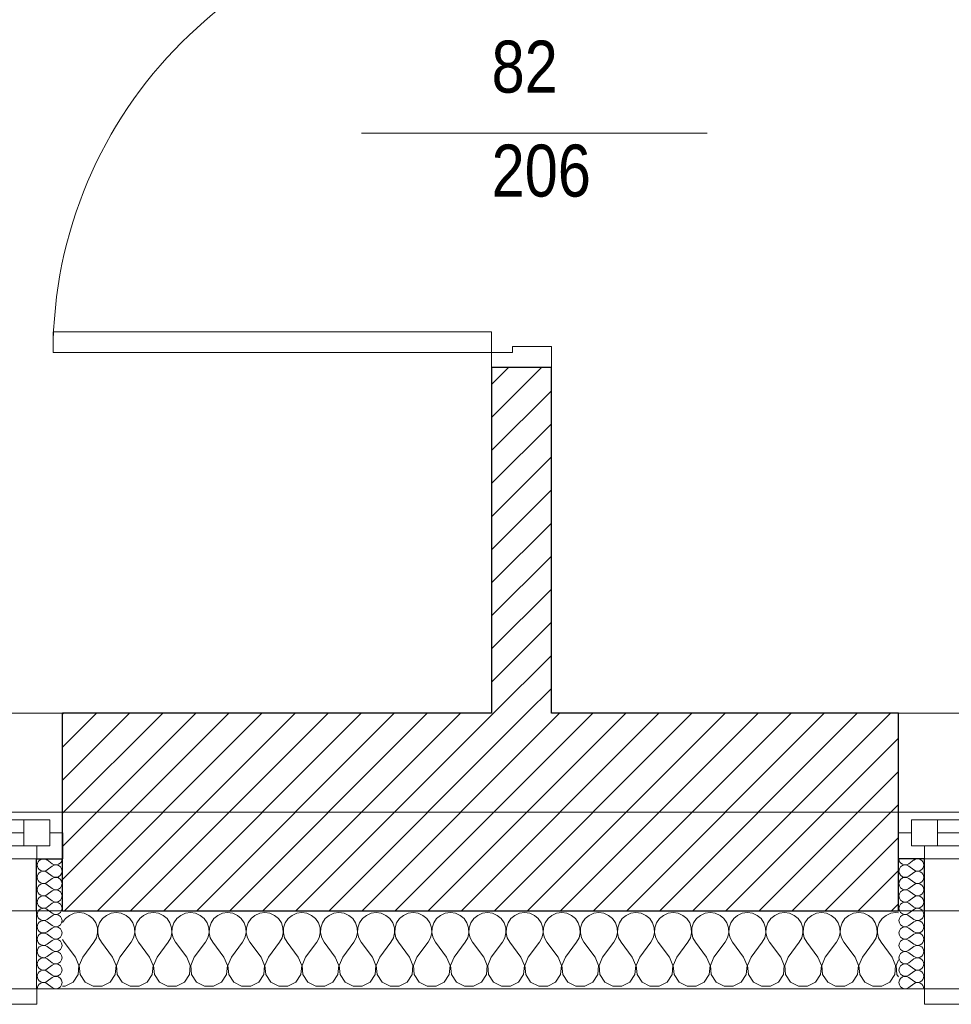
# Model space of a CAD drawing. Header units: millimetres. Extents: x -21056 to 421, y 9759 to 15589.
# Tile 37 of 120: x -4830 to -4651, y 9867 to 10057. Entities that reach past the tile are written whole.
import ezdxf
from ezdxf.enums import TextEntityAlignment as Align

# ---------------------------------------------------------------- set-up
doc = ezdxf.new("R2010")
doc.units = ezdxf.units.MM
doc.header["$LTSCALE"] = 25
doc.header["$MEASUREMENT"] = 0
doc.linetypes.add('Kropki i Kreski', pattern=[670.277762, 352.777767, -176.388884, 0, -141.111112])
doc.linetypes.add('Przerywana', pattern=[240, 120, -120])
for name, color, linetype in [('Drzwi ArchiCAD', 7, 'Continuous'), ('Konstrukcja - Siatki mod', 7, 'Continuous'), ('KR_INW', 7, 'Continuous'), ('NAPIS_SODON', 7, 'Continuous'), ('Okna ArchiCADa', 7, 'Continuous'), ('Znaczniki drzwi ArchiCADa', 7, 'Continuous')]:
    doc.layers.add(name, color=color, linetype=linetype)
for name, color, linetype, lineweight in [('Drzwi ArchiCAD_Nr_pióra__1', 7, 'Continuous', 13), ('Drzwi ArchiCAD_Nr_pióra__27', 7, 'Continuous', 25), ('Konstrukcja - Siatki mod_Nr_pióra__48', 1, 'Continuous', 15), ('KR_INW_Nr_pióra__101', 252, 'Continuous', 5), ('KR_INW_Nr_pióra__102', 3, 'Continuous', 5), ('KR_INW_Nr_pióra__27', 7, 'Continuous', 25), ('KR_INW_Nr_pióra__47', 7, 'Continuous', 15), ('NAPIS_SODON_Nr_pióra__1', 7, 'Continuous', 13), ('Okna ArchiCADa_Nr_pióra__1', 7, 'Continuous', 13), ('Okna ArchiCADa_Nr_pióra__27', 7, 'Continuous', 25), ('Znaczniki drzwi ArchiCADa_Nr_pióra__20', 1, 'Continuous', 13), ('Znaczniki drzwi ArchiCADa_Nr_pióra__7', 7, 'Continuous', 13)]:
    doc.layers.add(name, color=color, linetype=linetype, lineweight=lineweight)
doc.styles.add('GENERATED_STYLE_1', font='ARIALN.TTF')
pattern_1 = [(45, (0, 0), (-31.819804, 31.819804), [])]

# ---------------------------------------------------------------- blocks, each defined once
blk = doc.blocks.new('Strop_1', base_point=(179225, 121523.3))
at = {"layer": 'NAPIS_SODON_Nr_pióra__1', "linetype": 'Continuous', "flags": 128}
blk.add_lwpolyline([(179225, 121523.3), (179225.9, 107003.8), (250898.3, 107008.3), (250897.4, 121527.8)], close=True, dxfattribs=at)
blk = doc.blocks.new('*X222')
at = {"layer": 'KR_INW_Nr_pióra__102', "linetype": 'Continuous'}
for p, q in [((199490.2, 107000.2), (199481.2, 106996.2)), ((199500, 107001.6), (199490.2, 107000.2)), ((199509.8, 107000.2), (199500, 107001.6)), ((199518.8, 106996.2), (199509.8, 107000.2)), ((199561.7, 107000.2), (199552.7, 106996.2)), ((199571.4, 107001.6), (199561.7, 107000.2)), ((199581.2, 107000.2), (199571.4, 107001.6)), ((199590.2, 106996.2), (199581.2, 107000.2)), ((199633.1, 107000.2), (199624.1, 106996.2)), ((199642.9, 107001.6), (199633.1, 107000.2)), ((199652.6, 107000.2), (199642.9, 107001.6)), ((199661.6, 106996.2), (199652.6, 107000.2)), ((199704.5, 107000.2), (199695.5, 106996.2)), ((199714.3, 107001.6), (199704.5, 107000.2)), ((199724, 107000.2), (199714.3, 107001.6)), ((199733.1, 106996.2), (199724, 107000.2)), ((199776, 107000.2), (199766.9, 106996.2)), ((199785.7, 107001.6), (199776, 107000.2)), ((199795.5, 107000.2), (199785.7, 107001.6)), ((199804.5, 106996.2), (199795.5, 107000.2)), ((199847.4, 107000.2), (199838.4, 106996.2)), ((199857.1, 107001.6), (199847.4, 107000.2)), ((199866.9, 107000.2), (199857.1, 107001.6)), ((199875.9, 106996.2), (199866.9, 107000.2)), ((199918.8, 107000.2), (199909.8, 106996.2)), ((199928.6, 107001.6), (199918.8, 107000.2)), ((199938.3, 107000.2), (199928.6, 107001.6)), ((199947.3, 106996.2), (199938.3, 107000.2)), ((199990.2, 107000.2), (199981.2, 106996.2)), ((200000, 107001.6), (199990.2, 107000.2)), ((200009.8, 107000.2), (200000, 107001.6)), ((200018.8, 106996.2), (200009.8, 107000.2)), ((200061.7, 107000.2), (200052.7, 106996.2)), ((200071.4, 107001.6), (200061.7, 107000.2)), ((200081.2, 107000.2), (200071.4, 107001.6)), ((200090.2, 106996.2), (200081.2, 107000.2)), ((200133.1, 107000.2), (200124.1, 106996.2)), ((200142.9, 107001.6), (200133.1, 107000.2)), ((200152.6, 107000.2), (200142.9, 107001.6)), ((200161.6, 106996.2), (200152.6, 107000.2)), ((200204.5, 107000.2), (200195.5, 106996.2)), ((200214.3, 107001.6), (200204.5, 107000.2)), ((200224, 107000.2), (200214.3, 107001.6)), ((200233.1, 106996.2), (200224, 107000.2)), ((200276, 107000.2), (200266.9, 106996.2)), ((200285.7, 107001.6), (200276, 107000.2)), ((200295.5, 107000.2), (200285.7, 107001.6)), ((200304.5, 106996.2), (200295.5, 107000.2)), ((200347.4, 107000.2), (200338.4, 106996.2)), ((200357.1, 107001.6), (200347.4, 107000.2)), ((200366.9, 107000.2), (200357.1, 107001.6)), ((200375.9, 106996.2), (200366.9, 107000.2)), ((200418.8, 107000.2), (200409.8, 106996.2)), ((200428.6, 107001.6), (200418.8, 107000.2)), ((200438.3, 107000.2), (200428.6, 107001.6)), ((200447.3, 106996.2), (200438.3, 107000.2)), ((200490.2, 107000.2), (200481.2, 106996.2)), ((200500, 107001.6), (200490.2, 107000.2)), ((200509.8, 107000.2), (200500, 107001.6)), ((200518.8, 106996.2), (200509.8, 107000.2)), ((200561.7, 107000.2), (200552.7, 106996.2)), ((200571.4, 107001.6), (200561.7, 107000.2)), ((200581.2, 107000.2), (200571.4, 107001.6)), ((200590.2, 106996.2), (200581.2, 107000.2)), ((200633.1, 107000.2), (200624.1, 106996.2)), ((200642.9, 107001.6), (200633.1, 107000.2)), ((200652.6, 107000.2), (200642.9, 107001.6)), ((200661.6, 106996.2), (200652.6, 107000.2)), ((200704.5, 107000.2), (200695.5, 106996.2)), ((200714.3, 107001.6), (200704.5, 107000.2)), ((200724, 107000.2), (200714.3, 107001.6)), ((200733.1, 106996.2), (200724, 107000.2)), ((200776, 107000.2), (200766.9, 106996.2)), ((200785.7, 107001.6), (200776, 107000.2)), ((200795.5, 107000.2), (200785.7, 107001.6)), ((200804.5, 106996.2), (200795.5, 107000.2)), ((200847.4, 107000.2), (200838.4, 106996.2)), ((200857.1, 107001.6), (200847.4, 107000.2)), ((200866.9, 107000.2), (200857.1, 107001.6)), ((200875.9, 106996.2), (200866.9, 107000.2)), ((200918.8, 107000.2), (200909.8, 106996.2)), ((200928.6, 107001.6), (200918.8, 107000.2)), ((200938.3, 107000.2), (200928.6, 107001.6)), ((200947.3, 106996.2), (200938.3, 107000.2)), ((200990.2, 107000.2), (200981.2, 106996.2)), ((201000, 107001.6), (200990.2, 107000.2)), ((201009.8, 107000.2), (201000, 107001.6)), ((201018.8, 106996.2), (201009.8, 107000.2)), ((201061.7, 107000.2), (201052.7, 106996.2)), ((201071.4, 107001.6), (201061.7, 107000.2)), ((201076.3, 107000.9), (201071.4, 107001.6)), ((199473.6, 106989.9), (199468.3, 106982.2)), ((199481.2, 106996.2), (199473.6, 106989.9)), ((199526.4, 106989.9), (199518.8, 106996.2)), ((199531.9, 106981.8), (199526.4, 106989.9)), ((199535.1, 106972.5), (199531.9, 106981.8)), ((199539.5, 106981.8), (199536.3, 106972.5)), ((199545.1, 106989.9), (199539.5, 106981.8)), ((199552.7, 106996.2), (199545.1, 106989.9)), ((199597.8, 106989.9), (199590.2, 106996.2)), ((199603.4, 106981.8), (199597.8, 106989.9)), ((199606.5, 106972.5), (199603.4, 106981.8)), ((199610.9, 106981.8), (199607.8, 106972.5)), ((199616.5, 106989.9), (199610.9, 106981.8)), ((199624.1, 106996.2), (199616.5, 106989.9)), ((199669.2, 106989.9), (199661.6, 106996.2)), ((199674.8, 106981.8), (199669.2, 106989.9)), ((199677.9, 106972.5), (199674.8, 106981.8)), ((199682.3, 106981.8), (199679.2, 106972.5)), ((199687.9, 106989.9), (199682.3, 106981.8)), ((199695.5, 106996.2), (199687.9, 106989.9)), ((199740.6, 106989.9), (199733.1, 106996.2)), ((199746.2, 106981.8), (199740.6, 106989.9)), ((199749.4, 106972.5), (199746.2, 106981.8)), ((199753.8, 106981.8), (199750.6, 106972.5)), ((199759.4, 106989.9), (199753.8, 106981.8)), ((199766.9, 106996.2), (199759.4, 106989.9)), ((199812.1, 106989.9), (199804.5, 106996.2)), ((199817.7, 106981.8), (199812.1, 106989.9)), ((199820.8, 106972.5), (199817.7, 106981.8)), ((199825.2, 106981.8), (199822.1, 106972.5)), ((199830.8, 106989.9), (199825.2, 106981.8)), ((199838.4, 106996.2), (199830.8, 106989.9)), ((199883.5, 106989.9), (199875.9, 106996.2)), ((199889.1, 106981.8), (199883.5, 106989.9)), ((199892.2, 106972.5), (199889.1, 106981.8)), ((199896.6, 106981.8), (199893.5, 106972.5)), ((199902.2, 106989.9), (199896.6, 106981.8)), ((199909.8, 106996.2), (199902.2, 106989.9)), ((199954.9, 106989.9), (199947.3, 106996.2)), ((199960.5, 106981.8), (199954.9, 106989.9)), ((199963.7, 106972.5), (199960.5, 106981.8)), ((199968.1, 106981.8), (199964.9, 106972.5)), ((199973.6, 106989.9), (199968.1, 106981.8)), ((199981.2, 106996.2), (199973.6, 106989.9)), ((200026.4, 106989.9), (200018.8, 106996.2)), ((200031.9, 106981.8), (200026.4, 106989.9)), ((200035.1, 106972.5), (200031.9, 106981.8)), ((200039.5, 106981.8), (200036.3, 106972.5)), ((200045.1, 106989.9), (200039.5, 106981.8)), ((200052.7, 106996.2), (200045.1, 106989.9)), ((200097.8, 106989.9), (200090.2, 106996.2)), ((200103.4, 106981.8), (200097.8, 106989.9)), ((200106.5, 106972.5), (200103.4, 106981.8)), ((200110.9, 106981.8), (200107.8, 106972.5)), ((200116.5, 106989.9), (200110.9, 106981.8)), ((200124.1, 106996.2), (200116.5, 106989.9)), ((200169.2, 106989.9), (200161.6, 106996.2)), ((200174.8, 106981.8), (200169.2, 106989.9)), ((200177.9, 106972.5), (200174.8, 106981.8)), ((200182.3, 106981.8), (200179.2, 106972.5)), ((200187.9, 106989.9), (200182.3, 106981.8)), ((200195.5, 106996.2), (200187.9, 106989.9)), ((200240.6, 106989.9), (200233.1, 106996.2)), ((200246.2, 106981.8), (200240.6, 106989.9)), ((200249.4, 106972.5), (200246.2, 106981.8)), ((200253.8, 106981.8), (200250.6, 106972.5)), ((200259.4, 106989.9), (200253.8, 106981.8)), ((200266.9, 106996.2), (200259.4, 106989.9)), ((200312.1, 106989.9), (200304.5, 106996.2)), ((200317.7, 106981.8), (200312.1, 106989.9)), ((200320.8, 106972.5), (200317.7, 106981.8)), ((200325.2, 106981.8), (200322.1, 106972.5)), ((200330.8, 106989.9), (200325.2, 106981.8)), ((200338.4, 106996.2), (200330.8, 106989.9)), ((200383.5, 106989.9), (200375.9, 106996.2)), ((200389.1, 106981.8), (200383.5, 106989.9)), ((200392.2, 106972.5), (200389.1, 106981.8)), ((200396.6, 106981.8), (200393.5, 106972.5)), ((200402.2, 106989.9), (200396.6, 106981.8)), ((200409.8, 106996.2), (200402.2, 106989.9)), ((200454.9, 106989.9), (200447.3, 106996.2)), ((200460.5, 106981.8), (200454.9, 106989.9)), ((200463.7, 106972.5), (200460.5, 106981.8)), ((200468.1, 106981.8), (200464.9, 106972.5)), ((200473.6, 106989.9), (200468.1, 106981.8)), ((200481.2, 106996.2), (200473.6, 106989.9)), ((200526.4, 106989.9), (200518.8, 106996.2)), ((200531.9, 106981.8), (200526.4, 106989.9)), ((200535.1, 106972.5), (200531.9, 106981.8)), ((200539.5, 106981.8), (200536.3, 106972.5)), ((200545.1, 106989.9), (200539.5, 106981.8)), ((200552.7, 106996.2), (200545.1, 106989.9)), ((200597.8, 106989.9), (200590.2, 106996.2)), ((200603.4, 106981.8), (200597.8, 106989.9)), ((200606.5, 106972.5), (200603.4, 106981.8)), ((200610.9, 106981.8), (200607.8, 106972.5)), ((200616.5, 106989.9), (200610.9, 106981.8)), ((200624.1, 106996.2), (200616.5, 106989.9)), ((200669.2, 106989.9), (200661.6, 106996.2)), ((200674.8, 106981.8), (200669.2, 106989.9)), ((200677.9, 106972.5), (200674.8, 106981.8)), ((200682.3, 106981.8), (200679.2, 106972.5)), ((200687.9, 106989.9), (200682.3, 106981.8)), ((200695.5, 106996.2), (200687.9, 106989.9)), ((200740.6, 106989.9), (200733.1, 106996.2)), ((200746.2, 106981.8), (200740.6, 106989.9)), ((200749.4, 106972.5), (200746.2, 106981.8)), ((200753.8, 106981.8), (200750.6, 106972.5)), ((200759.4, 106989.9), (200753.8, 106981.8)), ((200766.9, 106996.2), (200759.4, 106989.9)), ((200812.1, 106989.9), (200804.5, 106996.2)), ((200817.7, 106981.8), (200812.1, 106989.9)), ((200820.8, 106972.5), (200817.7, 106981.8)), ((200825.2, 106981.8), (200822.1, 106972.5)), ((200830.8, 106989.9), (200825.2, 106981.8)), ((200838.4, 106996.2), (200830.8, 106989.9)), ((200883.5, 106989.9), (200875.9, 106996.2)), ((200889.1, 106981.8), (200883.5, 106989.9)), ((200892.2, 106972.5), (200889.1, 106981.8)), ((200896.6, 106981.8), (200893.5, 106972.5)), ((200902.2, 106989.9), (200896.6, 106981.8)), ((200909.8, 106996.2), (200902.2, 106989.9)), ((200954.9, 106989.9), (200947.3, 106996.2)), ((200960.5, 106981.8), (200954.9, 106989.9)), ((200963.7, 106972.5), (200960.5, 106981.8)), ((200968.1, 106981.8), (200964.9, 106972.5)), ((200973.6, 106989.9), (200968.1, 106981.8)), ((200981.2, 106996.2), (200973.6, 106989.9)), ((201026.4, 106989.9), (201018.8, 106996.2)), ((201031.9, 106981.8), (201026.4, 106989.9)), ((201035.1, 106972.5), (201031.9, 106981.8)), ((201039.5, 106981.8), (201036.3, 106972.5)), ((201045.1, 106989.9), (201039.5, 106981.8)), ((201052.7, 106996.2), (201045.1, 106989.9)), ((199533.3, 106953.1), (199535.6, 106962.6)), ((199535.6, 106962.6), (199535.1, 106972.5)), ((199536.3, 106972.5), (199535.9, 106962.6)), ((199535.9, 106962.6), (199538.1, 106953.1)), ((199604.8, 106953.1), (199607, 106962.6)), ((199607, 106962.6), (199606.5, 106972.5)), ((199607.8, 106972.5), (199607.3, 106962.6)), ((199607.3, 106962.6), (199609.5, 106953.1)), ((199676.2, 106953.1), (199678.4, 106962.6)), ((199678.4, 106962.6), (199677.9, 106972.5)), ((199679.2, 106972.5), (199678.7, 106962.6)), ((199678.7, 106962.6), (199680.9, 106953.1)), ((199747.6, 106953.1), (199749.9, 106962.6)), ((199749.9, 106962.6), (199749.4, 106972.5)), ((199750.6, 106972.5), (199750.1, 106962.6)), ((199750.1, 106962.6), (199752.4, 106953.1)), ((199819.1, 106953.1), (199821.3, 106962.6)), ((199821.3, 106962.6), (199820.8, 106972.5)), ((199822.1, 106972.5), (199821.6, 106962.6)), ((199821.6, 106962.6), (199823.8, 106953.1)), ((199890.5, 106953.1), (199892.7, 106962.6)), ((199892.7, 106962.6), (199892.2, 106972.5)), ((199893.5, 106972.5), (199893, 106962.6)), ((199893, 106962.6), (199895.2, 106953.1)), ((199961.9, 106953.1), (199964.1, 106962.6)), ((199964.1, 106962.6), (199963.7, 106972.5)), ((199964.9, 106972.5), (199964.4, 106962.6)), ((199964.4, 106962.6), (199966.7, 106953.1)), ((200033.3, 106953.1), (200035.6, 106962.6)), ((200035.6, 106962.6), (200035.1, 106972.5)), ((200036.3, 106972.5), (200035.9, 106962.6)), ((200035.9, 106962.6), (200038.1, 106953.1)), ((200104.8, 106953.1), (200107, 106962.6)), ((200107, 106962.6), (200106.5, 106972.5)), ((200107.8, 106972.5), (200107.3, 106962.6)), ((200107.3, 106962.6), (200109.5, 106953.1)), ((200176.2, 106953.1), (200178.4, 106962.6)), ((200178.4, 106962.6), (200177.9, 106972.5)), ((200179.2, 106972.5), (200178.7, 106962.6)), ((200178.7, 106962.6), (200180.9, 106953.1)), ((200247.6, 106953.1), (200249.9, 106962.6)), ((200249.9, 106962.6), (200249.4, 106972.5)), ((200250.6, 106972.5), (200250.1, 106962.6)), ((200250.1, 106962.6), (200252.4, 106953.1)), ((200319.1, 106953.1), (200321.3, 106962.6)), ((200321.3, 106962.6), (200320.8, 106972.5)), ((200322.1, 106972.5), (200321.6, 106962.6)), ((200321.6, 106962.6), (200323.8, 106953.1)), ((200390.5, 106953.1), (200392.7, 106962.6)), ((200392.7, 106962.6), (200392.2, 106972.5)), ((200393.5, 106972.5), (200393, 106962.6)), ((200393, 106962.6), (200395.2, 106953.1)), ((200461.9, 106953.1), (200464.1, 106962.6)), ((200464.1, 106962.6), (200463.7, 106972.5)), ((200464.9, 106972.5), (200464.4, 106962.6)), ((200464.4, 106962.6), (200466.7, 106953.1)), ((200533.3, 106953.1), (200535.6, 106962.6)), ((200535.6, 106962.6), (200535.1, 106972.5)), ((200536.3, 106972.5), (200535.9, 106962.6)), ((200535.9, 106962.6), (200538.1, 106953.1)), ((200604.8, 106953.1), (200607, 106962.6)), ((200607, 106962.6), (200606.5, 106972.5)), ((200607.8, 106972.5), (200607.3, 106962.6)), ((200607.3, 106962.6), (200609.5, 106953.1)), ((200676.2, 106953.1), (200678.4, 106962.6)), ((200678.4, 106962.6), (200677.9, 106972.5)), ((200679.2, 106972.5), (200678.7, 106962.6)), ((200678.7, 106962.6), (200680.9, 106953.1)), ((200747.6, 106953.1), (200749.9, 106962.6)), ((200749.9, 106962.6), (200749.4, 106972.5)), ((200750.6, 106972.5), (200750.1, 106962.6)), ((200750.1, 106962.6), (200752.4, 106953.1)), ((200819.1, 106953.1), (200821.3, 106962.6)), ((200821.3, 106962.6), (200820.8, 106972.5)), ((200822.1, 106972.5), (200821.6, 106962.6)), ((200821.6, 106962.6), (200823.8, 106953.1)), ((200890.5, 106953.1), (200892.7, 106962.6)), ((200892.7, 106962.6), (200892.2, 106972.5)), ((200893.5, 106972.5), (200893, 106962.6)), ((200893, 106962.6), (200895.2, 106953.1)), ((200961.9, 106953.1), (200964.1, 106962.6)), ((200964.1, 106962.6), (200963.7, 106972.5)), ((200964.9, 106972.5), (200964.4, 106962.6)), ((200964.4, 106962.6), (200966.7, 106953.1)), ((201033.3, 106953.1), (201035.6, 106962.6)), ((201035.6, 106962.6), (201035.1, 106972.5)), ((201036.3, 106972.5), (201035.9, 106962.6)), ((201035.9, 106962.6), (201038.1, 106953.1)), ((199468.3, 106950), (199471.4, 106944.4)), ((199492.9, 106915.9), (199471.4, 106944.4)), ((199507.1, 106915.9), (199528.6, 106944.4)), ((199528.6, 106944.4), (199533.3, 106953.1)), ((199538.1, 106953.1), (199542.9, 106944.4)), ((199564.3, 106915.9), (199542.9, 106944.4)), ((199578.6, 106915.9), (199600, 106944.4)), ((199600, 106944.4), (199604.8, 106953.1)), ((199609.5, 106953.1), (199614.3, 106944.4)), ((199635.7, 106915.9), (199614.3, 106944.4)), ((199650, 106915.9), (199671.4, 106944.4)), ((199671.4, 106944.4), (199676.2, 106953.1)), ((199680.9, 106953.1), (199685.7, 106944.4)), ((199707.1, 106915.9), (199685.7, 106944.4)), ((199721.4, 106915.9), (199742.9, 106944.4)), ((199742.9, 106944.4), (199747.6, 106953.1)), ((199752.4, 106953.1), (199757.1, 106944.4)), ((199778.6, 106915.9), (199757.1, 106944.4)), ((199792.9, 106915.9), (199814.3, 106944.4)), ((199814.3, 106944.4), (199819.1, 106953.1)), ((199823.8, 106953.1), (199828.6, 106944.4)), ((199850, 106915.9), (199828.6, 106944.4)), ((199864.3, 106915.9), (199885.7, 106944.4)), ((199885.7, 106944.4), (199890.5, 106953.1)), ((199895.2, 106953.1), (199900, 106944.4)), ((199921.4, 106915.9), (199900, 106944.4)), ((199935.7, 106915.9), (199957.1, 106944.4)), ((199957.1, 106944.4), (199961.9, 106953.1)), ((199966.7, 106953.1), (199971.4, 106944.4)), ((199992.9, 106915.9), (199971.4, 106944.4)), ((200007.1, 106915.9), (200028.6, 106944.4)), ((200028.6, 106944.4), (200033.3, 106953.1)), ((200038.1, 106953.1), (200042.9, 106944.4)), ((200064.3, 106915.9), (200042.9, 106944.4)), ((200078.6, 106915.9), (200100, 106944.4)), ((200100, 106944.4), (200104.8, 106953.1)), ((200109.5, 106953.1), (200114.3, 106944.4)), ((200135.7, 106915.9), (200114.3, 106944.4)), ((200150, 106915.9), (200171.4, 106944.4)), ((200171.4, 106944.4), (200176.2, 106953.1)), ((200180.9, 106953.1), (200185.7, 106944.4)), ((200207.1, 106915.9), (200185.7, 106944.4)), ((200221.4, 106915.9), (200242.9, 106944.4)), ((200242.9, 106944.4), (200247.6, 106953.1)), ((200252.4, 106953.1), (200257.1, 106944.4)), ((200278.6, 106915.9), (200257.1, 106944.4)), ((200292.9, 106915.9), (200314.3, 106944.4)), ((200314.3, 106944.4), (200319.1, 106953.1)), ((200323.8, 106953.1), (200328.6, 106944.4)), ((200350, 106915.9), (200328.6, 106944.4)), ((200364.3, 106915.9), (200385.7, 106944.4)), ((200385.7, 106944.4), (200390.5, 106953.1)), ((200395.2, 106953.1), (200400, 106944.4)), ((200421.4, 106915.9), (200400, 106944.4)), ((200435.7, 106915.9), (200457.1, 106944.4)), ((200457.1, 106944.4), (200461.9, 106953.1)), ((200466.7, 106953.1), (200471.4, 106944.4)), ((200492.9, 106915.9), (200471.4, 106944.4)), ((200507.1, 106915.9), (200528.6, 106944.4)), ((200528.6, 106944.4), (200533.3, 106953.1)), ((200538.1, 106953.1), (200542.9, 106944.4)), ((200564.3, 106915.9), (200542.9, 106944.4)), ((200578.6, 106915.9), (200600, 106944.4)), ((200600, 106944.4), (200604.8, 106953.1)), ((200609.5, 106953.1), (200614.3, 106944.4)), ((200635.7, 106915.9), (200614.3, 106944.4)), ((200650, 106915.9), (200671.4, 106944.4)), ((200671.4, 106944.4), (200676.2, 106953.1)), ((200680.9, 106953.1), (200685.7, 106944.4)), ((200707.1, 106915.9), (200685.7, 106944.4)), ((200721.4, 106915.9), (200742.9, 106944.4)), ((200742.9, 106944.4), (200747.6, 106953.1)), ((200752.4, 106953.1), (200757.1, 106944.4)), ((200778.6, 106915.9), (200757.1, 106944.4)), ((200792.9, 106915.9), (200814.3, 106944.4)), ((200814.3, 106944.4), (200819.1, 106953.1)), ((200823.8, 106953.1), (200828.6, 106944.4)), ((200850, 106915.9), (200828.6, 106944.4)), ((200864.3, 106915.9), (200885.7, 106944.4)), ((200885.7, 106944.4), (200890.5, 106953.1)), ((200895.2, 106953.1), (200900, 106944.4)), ((200921.4, 106915.9), (200900, 106944.4)), ((200935.7, 106915.9), (200957.1, 106944.4)), ((200957.1, 106944.4), (200961.9, 106953.1)), ((200966.7, 106953.1), (200971.4, 106944.4)), ((200992.9, 106915.9), (200971.4, 106944.4)), ((201007.1, 106915.9), (201028.6, 106944.4)), ((201028.6, 106944.4), (201033.3, 106953.1)), ((201038.1, 106953.1), (201042.9, 106944.4)), ((201064.3, 106915.9), (201042.9, 106944.4)), ((199499.6, 106899.8), (199492.9, 106915.9)), ((199507.1, 106915.9), (199500.4, 106899.8)), ((199571, 106899.8), (199564.3, 106915.9)), ((199578.6, 106915.9), (199571.8, 106899.8)), ((199642.4, 106899.8), (199635.7, 106915.9)), ((199650, 106915.9), (199643.3, 106899.8)), ((199713.9, 106899.8), (199707.1, 106915.9)), ((199721.4, 106915.9), (199714.7, 106899.8)), ((199785.3, 106899.8), (199778.6, 106915.9)), ((199792.9, 106915.9), (199786.1, 106899.8)), ((199856.7, 106899.8), (199850, 106915.9)), ((199864.3, 106915.9), (199857.6, 106899.8)), ((199928.2, 106899.8), (199921.4, 106915.9)), ((199935.7, 106915.9), (199929, 106899.8)), ((199999.6, 106899.8), (199992.9, 106915.9)), ((200007.1, 106915.9), (200000.4, 106899.8)), ((200071, 106899.8), (200064.3, 106915.9)), ((200078.6, 106915.9), (200071.8, 106899.8)), ((200142.4, 106899.8), (200135.7, 106915.9)), ((200150, 106915.9), (200143.3, 106899.8)), ((200213.9, 106899.8), (200207.1, 106915.9)), ((200221.4, 106915.9), (200214.7, 106899.8)), ((200285.3, 106899.8), (200278.6, 106915.9)), ((200292.9, 106915.9), (200286.1, 106899.8)), ((200356.7, 106899.8), (200350, 106915.9)), ((200364.3, 106915.9), (200357.6, 106899.8)), ((200428.2, 106899.8), (200421.4, 106915.9)), ((200435.7, 106915.9), (200429, 106899.8)), ((200499.6, 106899.8), (200492.9, 106915.9)), ((200507.1, 106915.9), (200500.4, 106899.8)), ((200571, 106899.8), (200564.3, 106915.9)), ((200578.6, 106915.9), (200571.8, 106899.8)), ((200642.4, 106899.8), (200635.7, 106915.9)), ((200650, 106915.9), (200643.3, 106899.8)), ((200713.9, 106899.8), (200707.1, 106915.9)), ((200721.4, 106915.9), (200714.7, 106899.8)), ((200785.3, 106899.8), (200778.6, 106915.9)), ((200792.9, 106915.9), (200786.1, 106899.8)), ((200856.7, 106899.8), (200850, 106915.9)), ((200864.3, 106915.9), (200857.6, 106899.8)), ((200928.2, 106899.8), (200921.4, 106915.9)), ((200935.7, 106915.9), (200929, 106899.8)), ((200999.6, 106899.8), (200992.9, 106915.9)), ((201007.1, 106915.9), (201000.4, 106899.8)), ((201071, 106899.8), (201064.3, 106915.9)), ((201076.3, 106910.5), (201071.8, 106899.8)), ((199497.9, 106882.5), (199499.6, 106899.8)), ((199500.4, 106899.8), (199502.1, 106882.5)), ((199569.4, 106882.5), (199571, 106899.8)), ((199571.8, 106899.8), (199573.5, 106882.5)), ((199640.8, 106882.5), (199642.4, 106899.8)), ((199643.3, 106899.8), (199644.9, 106882.5)), ((199712.2, 106882.5), (199713.9, 106899.8)), ((199714.7, 106899.8), (199716.3, 106882.5)), ((199783.7, 106882.5), (199785.3, 106899.8)), ((199786.1, 106899.8), (199787.8, 106882.5)), ((199855.1, 106882.5), (199856.7, 106899.8)), ((199857.6, 106899.8), (199859.2, 106882.5)), ((199926.5, 106882.5), (199928.2, 106899.8)), ((199929, 106899.8), (199930.6, 106882.5)), ((199997.9, 106882.5), (199999.6, 106899.8)), ((200000.4, 106899.8), (200002.1, 106882.5)), ((200069.4, 106882.5), (200071, 106899.8)), ((200071.8, 106899.8), (200073.5, 106882.5)), ((200140.8, 106882.5), (200142.4, 106899.8)), ((200143.3, 106899.8), (200144.9, 106882.5)), ((200212.2, 106882.5), (200213.9, 106899.8)), ((200214.7, 106899.8), (200216.3, 106882.5)), ((200283.7, 106882.5), (200285.3, 106899.8)), ((200286.1, 106899.8), (200287.8, 106882.5)), ((200355.1, 106882.5), (200356.7, 106899.8)), ((200357.6, 106899.8), (200359.2, 106882.5)), ((200426.5, 106882.5), (200428.2, 106899.8)), ((200429, 106899.8), (200430.6, 106882.5)), ((200497.9, 106882.5), (200499.6, 106899.8)), ((200500.4, 106899.8), (200502.1, 106882.5)), ((200569.4, 106882.5), (200571, 106899.8)), ((200571.8, 106899.8), (200573.5, 106882.5)), ((200640.8, 106882.5), (200642.4, 106899.8)), ((200643.3, 106899.8), (200644.9, 106882.5)), ((200712.2, 106882.5), (200713.9, 106899.8)), ((200714.7, 106899.8), (200716.3, 106882.5)), ((200783.7, 106882.5), (200785.3, 106899.8)), ((200786.1, 106899.8), (200787.8, 106882.5)), ((200855.1, 106882.5), (200856.7, 106899.8)), ((200857.6, 106899.8), (200859.2, 106882.5)), ((200926.5, 106882.5), (200928.2, 106899.8)), ((200929, 106899.8), (200930.6, 106882.5)), ((200997.9, 106882.5), (200999.6, 106899.8)), ((201000.4, 106899.8), (201002.1, 106882.5)), ((201069.4, 106882.5), (201071, 106899.8)), ((201071.8, 106899.8), (201073.5, 106882.5)), ((199473, 106859.8), (199488.3, 106868)), ((199488.3, 106868), (199497.9, 106882.5)), ((199502.1, 106882.5), (199511.7, 106868)), ((199511.7, 106868), (199527, 106859.8)), ((199544.4, 106859.8), (199559.7, 106868)), ((199559.7, 106868), (199569.4, 106882.5)), ((199573.5, 106882.5), (199583.1, 106868)), ((199583.1, 106868), (199598.4, 106859.8)), ((199615.8, 106859.8), (199631.2, 106868)), ((199631.2, 106868), (199640.8, 106882.5)), ((199644.9, 106882.5), (199654.5, 106868)), ((199654.5, 106868), (199669.9, 106859.8)), ((199687.3, 106859.8), (199702.6, 106868)), ((199702.6, 106868), (199712.2, 106882.5)), ((199716.3, 106882.5), (199726, 106868)), ((199726, 106868), (199741.3, 106859.8)), ((199758.7, 106859.8), (199774, 106868)), ((199774, 106868), (199783.7, 106882.5)), ((199787.8, 106882.5), (199797.4, 106868)), ((199797.4, 106868), (199812.7, 106859.8)), ((199830.1, 106859.8), (199845.5, 106868)), ((199845.5, 106868), (199855.1, 106882.5)), ((199859.2, 106882.5), (199868.8, 106868)), ((199868.8, 106868), (199884.2, 106859.8)), ((199901.6, 106859.8), (199916.9, 106868)), ((199916.9, 106868), (199926.5, 106882.5)), ((199930.6, 106882.5), (199940.3, 106868)), ((199940.3, 106868), (199955.6, 106859.8)), ((199973, 106859.8), (199988.3, 106868)), ((199988.3, 106868), (199997.9, 106882.5)), ((200002.1, 106882.5), (200011.7, 106868)), ((200011.7, 106868), (200027, 106859.8)), ((200044.4, 106859.8), (200059.7, 106868)), ((200059.7, 106868), (200069.4, 106882.5)), ((200073.5, 106882.5), (200083.1, 106868)), ((200083.1, 106868), (200098.4, 106859.8)), ((200115.8, 106859.8), (200131.2, 106868)), ((200131.2, 106868), (200140.8, 106882.5)), ((200144.9, 106882.5), (200154.5, 106868)), ((200154.5, 106868), (200169.9, 106859.8)), ((200187.3, 106859.8), (200202.6, 106868)), ((200202.6, 106868), (200212.2, 106882.5)), ((200216.3, 106882.5), (200226, 106868)), ((200226, 106868), (200241.3, 106859.8)), ((200258.7, 106859.8), (200274, 106868)), ((200274, 106868), (200283.7, 106882.5)), ((200287.8, 106882.5), (200297.4, 106868)), ((200297.4, 106868), (200312.7, 106859.8)), ((200330.1, 106859.8), (200345.5, 106868)), ((200345.5, 106868), (200355.1, 106882.5)), ((200359.2, 106882.5), (200368.8, 106868)), ((200368.8, 106868), (200384.2, 106859.8)), ((200401.6, 106859.8), (200416.9, 106868)), ((200416.9, 106868), (200426.5, 106882.5)), ((200430.6, 106882.5), (200440.3, 106868)), ((200440.3, 106868), (200455.6, 106859.8)), ((200473, 106859.8), (200488.3, 106868)), ((200488.3, 106868), (200497.9, 106882.5)), ((200502.1, 106882.5), (200511.7, 106868)), ((200511.7, 106868), (200527, 106859.8)), ((200544.4, 106859.8), (200559.7, 106868)), ((200559.7, 106868), (200569.4, 106882.5)), ((200573.5, 106882.5), (200583.1, 106868)), ((200583.1, 106868), (200598.4, 106859.8)), ((200615.8, 106859.8), (200631.2, 106868)), ((200631.2, 106868), (200640.8, 106882.5)), ((200644.9, 106882.5), (200654.5, 106868)), ((200654.5, 106868), (200669.9, 106859.8)), ((200687.3, 106859.8), (200702.6, 106868)), ((200702.6, 106868), (200712.2, 106882.5)), ((200716.3, 106882.5), (200726, 106868)), ((200726, 106868), (200741.3, 106859.8)), ((200758.7, 106859.8), (200774, 106868)), ((200774, 106868), (200783.7, 106882.5)), ((200787.8, 106882.5), (200797.4, 106868)), ((200797.4, 106868), (200812.7, 106859.8)), ((200830.1, 106859.8), (200845.5, 106868)), ((200845.5, 106868), (200855.1, 106882.5)), ((200859.2, 106882.5), (200868.8, 106868)), ((200868.8, 106868), (200884.2, 106859.8)), ((200901.6, 106859.8), (200916.9, 106868)), ((200916.9, 106868), (200926.5, 106882.5)), ((200930.6, 106882.5), (200940.3, 106868)), ((200940.3, 106868), (200955.6, 106859.8)), ((200973, 106859.8), (200988.3, 106868)), ((200988.3, 106868), (200997.9, 106882.5)), ((201002.1, 106882.5), (201011.7, 106868)), ((201011.7, 106868), (201027, 106859.8)), ((201044.4, 106859.8), (201059.7, 106868)), ((201059.7, 106868), (201069.4, 106882.5)), ((201073.5, 106882.5), (201076.3, 106878.2)), ((199468.3, 106859.8), (199473, 106859.8)), ((199527, 106859.8), (199544.4, 106859.8)), ((199598.4, 106859.8), (199615.8, 106859.8)), ((199669.9, 106859.8), (199687.3, 106859.8)), ((199741.3, 106859.8), (199758.7, 106859.8)), ((199812.7, 106859.8), (199830.1, 106859.8)), ((199884.2, 106859.8), (199901.6, 106859.8)), ((199955.6, 106859.8), (199973, 106859.8)), ((200027, 106859.8), (200044.4, 106859.8)), ((200098.4, 106859.8), (200115.8, 106859.8)), ((200169.9, 106859.8), (200187.3, 106859.8)), ((200241.3, 106859.8), (200258.7, 106859.8)), ((200312.7, 106859.8), (200330.1, 106859.8)), ((200384.2, 106859.8), (200401.6, 106859.8)), ((200455.6, 106859.8), (200473, 106859.8)), ((200527, 106859.8), (200544.4, 106859.8)), ((200598.4, 106859.8), (200615.8, 106859.8)), ((200669.9, 106859.8), (200687.3, 106859.8)), ((200741.3, 106859.8), (200758.7, 106859.8)), ((200812.7, 106859.8), (200830.1, 106859.8)), ((200884.2, 106859.8), (200901.6, 106859.8)), ((200955.6, 106859.8), (200973, 106859.8)), ((201027, 106859.8), (201044.4, 106859.8))]:
    blk.add_line(p, q, dxfattribs=at)
blk = doc.blocks.new('*X254')
at = {"layer": 'KR_INW_Nr_pióra__102', "linetype": 'Continuous'}
for p, q in [((199448.1, 107095.6), (199438.6, 107102.8)), ((199448.1, 107090.9), (199438.6, 107083.7)), ((199448.1, 107071.8), (199438.6, 107079)), ((199448.1, 107067), (199438.6, 107059.9)), ((199448.1, 107048), (199438.6, 107055.1)), ((199448.1, 107043.2), (199438.6, 107036.1)), ((199448.1, 107024.2), (199438.6, 107031.3)), ((199448.1, 107019.4), (199438.6, 107012.3)), ((199448.1, 107000.4), (199438.6, 107007.5)), ((199448.1, 106995.6), (199438.6, 106988.5)), ((199448.1, 106976.6), (199438.6, 106983.7)), ((199448.1, 106971.8), (199438.6, 106964.7)), ((199448.1, 106952.8), (199438.6, 106959.9)), ((199448.1, 106948), (199438.6, 106940.9)), ((199448.1, 106929), (199438.6, 106936.1)), ((199448.1, 106924.2), (199438.6, 106917)), ((199448.1, 106905.1), (199438.6, 106912.3)), ((199448.1, 106900.4), (199438.6, 106893.2)), ((199448.1, 106881.3), (199438.6, 106888.5)), ((199448.1, 106876.6), (199438.6, 106869.4)), ((199448.1, 106857.5), (199438.6, 106864.7))]:
    blk.add_line(p, q, dxfattribs=at)
for centre, start, end in [((199431.4, 107093.2), 53.1301, 180), ((199431.4, 107093.2), 180, 306.8699), ((199455.2, 107105.1), 233.1301, 0), ((199455.2, 107081.3), 233.1301, 126.8699), ((199431.4, 107069.4), 53.1301, 180), ((199431.4, 107069.4), 180, 306.8699), ((199431.4, 107045.6), 53.1301, 180), ((199455.2, 107057.5), 233.1301, 126.8699), ((199431.4, 107045.6), 180, 306.8699), ((199455.2, 107033.7), 233.1301, 126.8699), ((199431.4, 107021.8), 53.1301, 180), ((199431.4, 107021.8), 180, 306.8699), ((199455.2, 107009.9), 233.1301, 126.8699), ((199431.4, 106998), 53.1301, 180), ((199431.4, 106998), 180, 306.8699), ((199455.2, 106986.1), 233.1301, 126.8699), ((199431.4, 106974.2), 53.1301, 180), ((199431.4, 106974.2), 180, 306.8699), ((199431.4, 106950.4), 53.1301, 180), ((199455.2, 106962.3), 233.1301, 126.8699), ((199431.4, 106950.4), 180, 306.8699), ((199455.2, 106938.5), 233.1301, 126.8699), ((199431.4, 106926.6), 53.1301, 180), ((199431.4, 106926.6), 180, 306.8699), ((199455.2, 106914.7), 233.1301, 126.8699), ((199431.4, 106902.8), 53.1301, 180), ((199431.4, 106902.8), 180, 306.8699), ((199455.2, 106890.9), 233.1301, 126.8699), ((199431.4, 106879), 53.1301, 180), ((199431.4, 106879), 180, 306.8699), ((199431.4, 106855.1), 53.1301, 180), ((199455.2, 106867), 233.1301, 126.8699)]:
    blk.add_arc(centre, 11.9, start, end, dxfattribs=at)
blk = doc.blocks.new('*X255')
at = {"layer": 'KR_INW_Nr_pióra__102', "linetype": 'Continuous'}
for p, q in [((201096.5, 107095.6), (201106.1, 107102.8)), ((201096.5, 107090.9), (201106.1, 107083.7)), ((201096.5, 107071.8), (201106.1, 107079)), ((201096.5, 107067), (201106.1, 107059.9)), ((201096.5, 107048), (201106.1, 107055.1)), ((201096.5, 107043.2), (201106.1, 107036.1)), ((201096.5, 107024.2), (201106.1, 107031.3)), ((201096.5, 107019.4), (201106.1, 107012.3)), ((201096.5, 107000.4), (201106.1, 107007.5)), ((201096.5, 106995.6), (201106.1, 106988.5)), ((201096.5, 106976.6), (201106.1, 106983.7)), ((201096.5, 106971.8), (201106.1, 106964.7)), ((201096.5, 106952.8), (201106.1, 106959.9)), ((201096.5, 106948), (201106.1, 106940.9)), ((201096.5, 106929), (201106.1, 106936.1)), ((201096.5, 106924.2), (201106.1, 106917)), ((201096.5, 106905.1), (201106.1, 106912.3)), ((201096.5, 106900.4), (201106.1, 106893.2)), ((201096.5, 106881.3), (201106.1, 106888.5)), ((201096.5, 106876.6), (201106.1, 106869.4)), ((201096.5, 106857.5), (201106.1, 106864.7))]:
    blk.add_line(p, q, dxfattribs=at)
for centre, start, end in [((201089.4, 107105.1), 180, 306.8699), ((201089.4, 107081.3), 53.1301, 306.8699), ((201113.2, 107093.2), 0, 126.8699), ((201113.2, 107093.2), 233.1301, 0), ((201113.2, 107069.4), 0, 126.8699), ((201089.4, 107057.5), 53.1301, 306.8699), ((201113.2, 107069.4), 233.1301, 0), ((201113.2, 107045.6), 0, 126.8699), ((201089.4, 107033.7), 53.1301, 306.8699), ((201113.2, 107045.6), 233.1301, 0), ((201089.4, 107009.9), 53.1301, 306.8699), ((201113.2, 107021.8), 0, 126.8699), ((201113.2, 107021.8), 233.1301, 0), ((201089.4, 106986.1), 53.1301, 306.8699), ((201113.2, 106998), 0, 126.8699), ((201113.2, 106998), 233.1301, 0), ((201113.2, 106974.2), 0, 126.8699), ((201089.4, 106962.3), 53.1301, 306.8699), ((201113.2, 106974.2), 233.1301, 0), ((201113.2, 106950.4), 0, 126.8699), ((201089.4, 106938.5), 53.1301, 306.8699), ((201113.2, 106950.4), 233.1301, 0), ((201089.4, 106914.7), 53.1301, 306.8699), ((201113.2, 106926.6), 0, 126.8699), ((201113.2, 106926.6), 233.1301, 0), ((201089.4, 106890.9), 53.1301, 306.8699), ((201113.2, 106902.8), 0, 126.8699), ((201113.2, 106902.8), 233.1301, 0), ((201113.2, 106879), 0, 126.8699), ((201089.4, 106867), 53.1301, 306.8699), ((201113.2, 106879), 233.1301, 0), ((201113.2, 106855.1), 0, 126.8699)]:
    blk.add_arc(centre, 11.9, start, end, dxfattribs=at)
blk = doc.blocks.new('Okno dwuskrzydłowe 19_5')
at = {"layer": 'Okna ArchiCADa_Nr_pióra__1', "linetype": 'Continuous'}
for p, q in [((-566.8, 230), (566.8, 230)), ((-541.8, 25), (-491.8, 25)), ((-541.8, -25), (-541.8, 25)), ((-491.8, 25), (-50, 25)), ((-491.8, 25), (-491.8, -25)), ((-491.8, 25), (-50, 25)), ((-50, -25), (-50, 25)), ((-50, 25), (0, 25)), ((0, 25), (0, -25)), ((0, 25), (50, 25)), ((0, -25), (0, 25)), ((50, 25), (491.8, 25)), ((50, 25), (50, -25)), ((50, 25), (491.8, 25)), ((491.8, -25), (491.8, 25)), ((491.8, 25), (541.8, 25)), ((541.8, 25), (541.8, -25)), ((-566.8, 0), (-541.8, 0)), ((-541.8, 0), (-541.8, -25)), ((-491.8, 0), (-50, 0)), ((50, 0), (491.8, 0)), ((541.8, -25), (541.8, 0)), ((541.8, 0), (566.8, 0)), ((-541.8, -25), (-516.8, -25)), ((-491.8, -25), (-541.8, -25)), ((-516.8, -25), (-516.8, -50)), ((-50, -25), (-491.8, -25)), ((0, -25), (-50, -25)), ((50, -25), (0, -25)), ((491.8, -25), (50, -25)), ((541.8, -25), (491.8, -25)), ((516.8, -50), (516.8, -25)), ((516.8, -25), (541.8, -25)), ((-516.8, -50), (-566.8, -50)), ((0, -50), (-516.8, -50)), ((516.8, -50), (0, -50)), ((566.8, -50), (516.8, -50)), ((-516.8, -300), (-516.8, -330)), ((516.8, -330), (516.8, -300)), ((-516.8, -330), (516.8, -330))]:
    blk.add_line(p, q, dxfattribs=at)
at = {"layer": 'Okna ArchiCADa_Nr_pióra__1', "linetype": 'Przerywana'}
blk.add_line((-516.8, -300), (516.8, -300), dxfattribs=at)
at = {"layer": 'Okna ArchiCADa_Nr_pióra__27', "linetype": 'Continuous'}
for p, q in [((-566.8, -50), (-566.8, 0)), ((566.8, -50), (566.8, 0)), ((-516.8, -50), (-566.8, -50)), ((516.8, -50), (566.8, -50))]:
    blk.add_line(p, q, dxfattribs=at)
blk = doc.blocks.new('Ściana_3', base_point=(179075.1, 106855.1))
at = {"layer": 'KR_INW_Nr_pióra__101', "linetype": 'Continuous'}
h = blk.add_hatch(dxfattribs=at)
h.set_pattern_fill('Cegła_licówka', color=256, style=0, pattern_type=2)
h.set_pattern_definition(pattern_1)
h.paths.add_polyline_path([(199468.3, 107155.1), (199468.3, 107105.1), (199468.3, 107005.1), (201076.3, 107005.1), (201076.3, 107105.1), (201076.3, 107155.1), (201076.3, 107385.1), (199468.3, 107385.1)])
at = {"layer": 'KR_INW_Nr_pióra__27', "linetype": 'Continuous'}
for p, q in [((199468.3, 107155.1), (199468.3, 107385.1)), ((201076.3, 107155.1), (201076.3, 107385.1)), ((199468.3, 107105.1), (199468.3, 107155.1)), ((201076.3, 107105.1), (201076.3, 107155.1)), ((199418.3, 107005.1), (199418.3, 107105.1)), ((199418.3, 107105.1), (199468.3, 107105.1)), ((199468.3, 107005.1), (199468.3, 107105.1)), ((201076.3, 107005.1), (201076.3, 107105.1)), ((201126.3, 107105.1), (201076.3, 107105.1)), ((201126.3, 107005.1), (201126.3, 107105.1)), ((199468.3, 107005.1), (201076.3, 107005.1))]:
    blk.add_line(p, q, dxfattribs=at)
at = {"layer": 'KR_INW_Nr_pióra__27', "linetype": 'Continuous', "flags": 128}
for points in [[(200293.6, 107385.1), (199468.3, 107385.1)], [(201076.3, 107385.1), (200408.6, 107385.1)]]:
    blk.add_lwpolyline(points, dxfattribs=at)
at = {"layer": 'KR_INW_Nr_pióra__47', "linetype": 'Continuous'}
for p, q in [((199468.3, 107105.1), (199418.3, 107105.1)), ((199418.3, 107105.1), (199418.3, 106855.1)), ((201076.3, 107105.1), (201126.3, 107105.1)), ((201126.3, 107105.1), (201126.3, 106855.1)), ((199418.3, 106855.1), (199418.3, 107005.1)), ((201126.3, 106855.1), (201126.3, 107005.1)), ((199468.3, 106855.1), (199418.3, 106855.1)), ((201076.3, 106855.1), (201126.3, 106855.1))]:
    blk.add_line(p, q, dxfattribs=at)
at = {"layer": 'KR_INW_Nr_pióra__47', "linetype": 'Continuous', "flags": 128}
blk.add_lwpolyline([(199468.3, 106855.1), (201076.3, 106855.1)], dxfattribs=at)
at = {"layer": 'KR_INW'}
for name in ['*X254', '*X255', '*X222']:
    blk.add_blockref(name, (0, 0), dxfattribs=at)
at = {"layer": 'Okna ArchiCADa', "color": 21, "linetype": 'Continuous', "lineweight": 13, "true_color": 0xff9955, "zscale": 1000}
for p in [(198901.6, 107155.1), (201643.1, 107155.1)]:
    blk.add_blockref('Okno dwuskrzydłowe 19_5', p, dxfattribs=at)
blk = doc.blocks.new('Drzwi 19_29')
at = {"layer": 'Drzwi ArchiCAD_Nr_pióra__1', "linetype": 'Continuous'}
for p, q in [((381.9, 0), (381.9, 843.7)), ((381.9, 843.7), (421.9, 843.7)), ((421.9, 843.7), (421.9, 0)), ((-421.9, 0), (-449.9, 0)), ((-449.9, 0), (-449.9, -115)), ((-421.9, -40), (-421.9, 0)), ((421.9, 0), (381.9, 0)), ((449.9, 0), (421.9, 0)), ((421.9, 0), (421.9, -40)), ((449.9, -115), (449.9, 0)), ((-409.9, -40), (-421.9, -40)), ((-409.9, -115), (-409.9, -40)), ((421.9, -40), (409.9, -40)), ((409.9, -40), (409.9, -115)), ((-449.9, -115), (-409.9, -115)), ((409.9, -115), (449.9, -115))]:
    blk.add_line(p, q, dxfattribs=at)
at = {"layer": 'Drzwi ArchiCAD_Nr_pióra__1', "linetype": 'Przerywana'}
blk.add_arc((421.9, 0), 843.7, 90, 180, dxfattribs=at)
at = {"layer": 'Drzwi ArchiCAD_Nr_pióra__27', "linetype": 'Continuous'}
for p, q in [((-449.9, 0), (-449.9, -115)), ((449.9, 0), (449.9, -115))]:
    blk.add_line(p, q, dxfattribs=at)
blk = doc.blocks.new('Znacznik Wym 19_36')
at = {"layer": 'Znaczniki drzwi ArchiCADa_Nr_pióra__20', "linetype": 'Continuous'}
blk.add_line((0, -365), (0, 300), dxfattribs=at)
at = {"layer": 'Znaczniki drzwi ArchiCADa_Nr_pióra__7', "style": 'GENERATED_STYLE_1'}
for tag, p in [('AC_MarkerText_2', (-17.6, -84.3)), ('AC_MarkerText_3', (182.4, -84.3))]:
    blk.add_attdef(tag, text='', height=100, rotation=90, dxfattribs=at).set_placement(p, align=Align.BOTTOM_LEFT)
blk = doc.blocks.new('Ściana_91', base_point=(200293.6, 113397.6))
at = {"layer": 'KR_INW_Nr_pióra__101', "linetype": 'Continuous'}
h = blk.add_hatch(dxfattribs=at)
h.set_pattern_fill('Cegła_licówka', color=256, style=0, pattern_type=2)
h.set_pattern_definition(pattern_1)
h.paths.add_polyline_path([(200293.6, 107385.1), (200408.6, 107385.1), (200408.6, 108051.2), (200293.6, 108051.2)])
at = {"layer": 'KR_INW_Nr_pióra__27', "linetype": 'Continuous'}
blk.add_line((200293.6, 108051.2), (200408.6, 108051.2), dxfattribs=at)
at = {"layer": 'KR_INW_Nr_pióra__27', "linetype": 'Continuous', "flags": 128}
for points in [[(200293.6, 108051.2), (200293.6, 107385.1)], [(200408.6, 107385.1), (200408.6, 108051.2)]]:
    blk.add_lwpolyline(points, dxfattribs=at)
at = {"layer": 'Drzwi ArchiCAD', "linetype": 'Continuous', "xscale": -1, "zscale": 1000, "rotation": 90}
blk.add_blockref('Drzwi 19_29', (200293.6, 108501), dxfattribs=at)
at = {"layer": 'Znaczniki drzwi ArchiCADa', "color": 14, "lineweight": 13, "true_color": 0xb00000}
ref = blk.add_blockref('Znacznik Wym 19_36', (200408.6, 108501), dxfattribs=dict(at, rotation=270))
ref.add_attrib('AC_MarkerText_2', '82', dxfattribs={"layer": 'Znaczniki drzwi ArchiCADa_Nr_pióra__7', "color": 7, "height": 100, "rotation": 360, "style": 'GENERATED_STYLE_1'}).set_placement((200293.6, 108549.3), align=Align.BOTTOM_LEFT)
ref.add_attrib('AC_MarkerText_3', '206', dxfattribs={"layer": 'Znaczniki drzwi ArchiCADa_Nr_pióra__7', "color": 7, "height": 100, "rotation": 360, "style": 'GENERATED_STYLE_1'}).set_placement((200293.6, 108349.3), align=Align.BOTTOM_LEFT)
blk = doc.blocks.new('Standardowy znacznik siatki_8')
at = {"layer": 'Konstrukcja - Siatki mod_Nr_pióra__48', "linetype": 'Kropki i Kreski'}
blk.add_line((1000, 0), (72912, 0), dxfattribs=at)

msp = doc.modelspace()

# ---------------------------------------------------------------- block references
at = {"layer": 'Konstrukcja - Siatki mod', "color": 8, "linetype": 'Continuous', "lineweight": 13, "xscale": 0.1, "yscale": 0.1, "zscale": 100}
msp.add_blockref('Standardowy znacznik siatki_8', (-6969.92, 9904.44), dxfattribs=at)
at = {"layer": 'KR_INW', "xscale": 0.1, "yscale": 0.1, "zscale": 0.1}
for name, p in [('Ściana_91', (-4739.49, 10524.68)), ('Ściana_3', (-6861.34, 9870.44))]:
    msp.add_blockref(name, p, dxfattribs=at)
at = {"layer": 'NAPIS_SODON', "linetype": 'Continuous', "xscale": 0.1, "yscale": 0.1, "zscale": 0.1}
msp.add_blockref('Strop_1', (-6846.35, 11337.26), dxfattribs=at)

doc.saveas('drawing.dxf')
